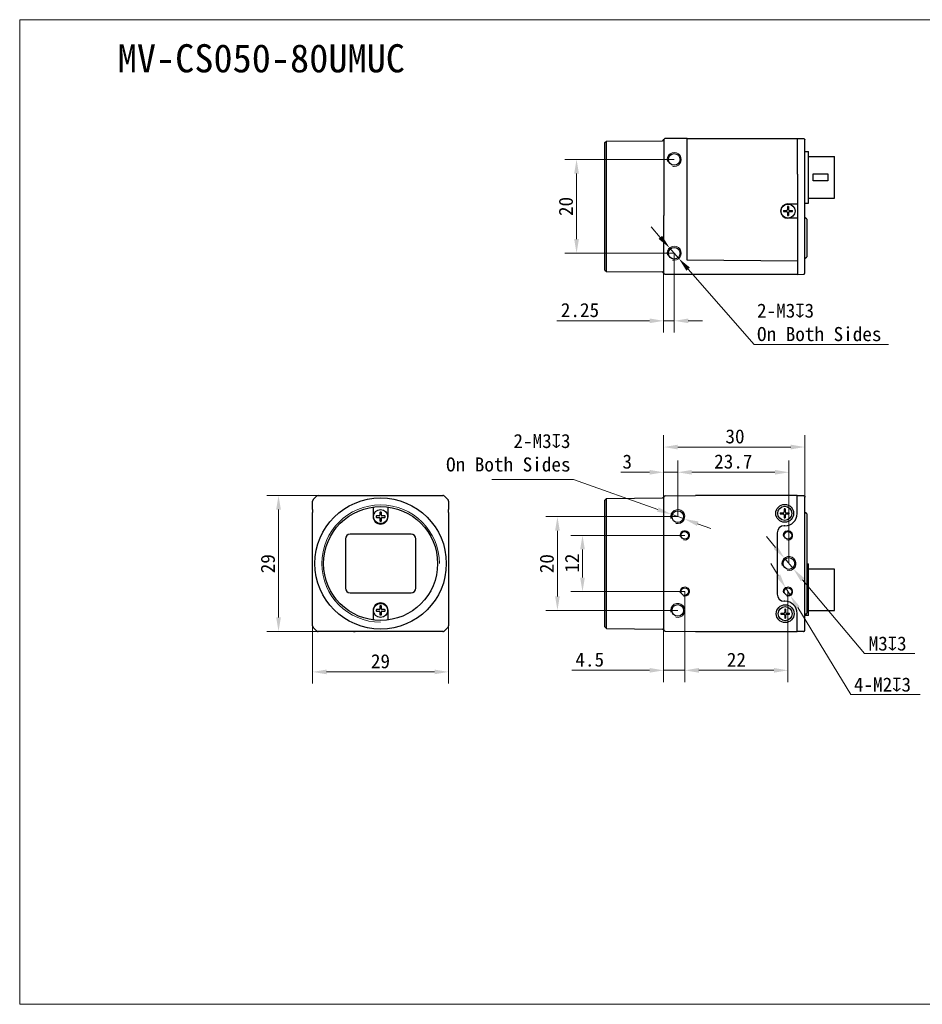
# Model space of a CAD drawing. Header units: millimetres. Extents: x 792 to 1089, y 318 to 528.
# Tile 1 of 2: x 792 to 985, y 318 to 528. Entities that reach past the tile are written whole.
import ezdxf

# ---------------------------------------------------------------- set-up
doc = ezdxf.new("R2010")
doc.units = ezdxf.units.MM
doc.header["$LTSCALE"] = 16.335
doc.header["$PDMODE"] = 3
doc.header["$PDSIZE"] = 8
doc.layers.get('0').update_dxf_attribs({"linetype": 'CONTINUOUS'})
doc.layers.get('Defpoints').update_dxf_attribs({"linetype": 'CONTINUOUS'})
for name, color, linetype in [('00_COMPONENTS', 7, 'CONTINUOUS'), ('51__DRAFT_DIMS', 7, 'CONTINUOUS'), ('ASM_DXF_DIMENSION', 7, 'CONTINUOUS'), ('ASM_DXF_FORMAT', 7, 'CONTINUOUS'), ('D-01-35-26-0DXF_CONTINUOUS_LINE', 7, 'CONTINUOUS'), ('D-01-36-26-0DXF_CONTINUOUS_LINE', 7, 'CONTINUOUS')]:
    doc.layers.add(name, color=color, linetype=linetype)
doc.layers.add('AM_5', color=3, linetype='CONTINUOUS', lineweight=25)
doc.styles.get("Standard").update_dxf_attribs({"font": 'simfang.ttf'})
doc.dimstyles.new('DIMSTYLE_1', dxfattribs={"dimtxt": 3, "dimasz": 3, "dimexe": 2.5, "dimexo": 0, "dimgap": 0.75, "dimtad": 1, "dimdsep": 46, "dimtxsty": 'STANDARD', "dimblk": '_FILLED', "dimcen": 0.09, "dimclrd": 8, "dimclre": 8, "dimclrt": 7, "dimadec": 0, "dimazin": 0, "dimtp": 0.001, "dimtm": 0.001, "dimtfac": 1, "dimtofl": 0, "dimtmove": 0, "dimatfit": 3, "dimldrblk": '_FILLED', "dimfxl": 1, "dimtolj": 1, "dimlwd": 9, "dimlwe": 9, "dimarcsym": 0})
doc.dimstyles.new('DIMSTYLE_1$0', dxfattribs={"dimtxt": 3, "dimasz": 3, "dimexe": 2.5, "dimexo": 0, "dimgap": 0.75, "dimtad": 1, "dimdsep": 46, "dimtxsty": 'STANDARD', "dimblk": '_FILLED', "dimcen": 0.09, "dimclrd": 8, "dimclre": 8, "dimclrt": 7, "dimadec": 0, "dimazin": 0, "dimtp": 0.001, "dimtm": 0.001, "dimtfac": 1, "dimtofl": 0, "dimtmove": 0, "dimatfit": 3, "dimldrblk": '_FILLED', "dimfxl": 1, "dimtolj": 1, "dimlwd": 9, "dimlwe": 9, "dimarcsym": 0})
doc.dimstyles.new('DIMSTYLE_2', dxfattribs={"dimtxt": 3, "dimasz": 3, "dimexe": 2.5, "dimexo": 0, "dimtad": 1, "dimdec": 3, "dimdsep": 46, "dimtxsty": 'STANDARD', "dimblk": '_FILLED', "dimcen": 0.09, "dimclrd": 8, "dimclre": 8, "dimclrt": 7, "dimadec": 0, "dimazin": 0, "dimtp": 0.001, "dimtm": 0.001, "dimtfac": 1, "dimtdec": 3, "dimtmove": 0, "dimatfit": 2, "dimldrblk": '_FILLED', "dimfxl": 1, "dimtolj": 1, "dimlwd": 9, "dimlwe": 9, "dimarcsym": 0})

# ---------------------------------------------------------------- blocks, each defined once
blk = doc.blocks.new('_FILLED')
at = {"color": 0, "linetype": 'ByBlock'}
blk.add_solid([(0, 0), (-1, 0.167), (-1, -0.167)], dxfattribs=at)
blk = doc.blocks.new('*D146')
at = {"layer": 'D-01-35-26-0DXF_CONTINUOUS_LINE', "color": 8, "linetype": 'Continuous', "lineweight": 9}
for p, q in [((929.47, 425.97), (929.47, 439.15)), ((959.57, 425.99), (959.57, 439.15)), ((932.47, 436.65), (956.57, 436.65))]:
    blk.add_line(p, q, dxfattribs=at)
at = {"layer": 'Defpoints', "color": 0, "linetype": 'Continuous'}
for p in [(959.57, 436.65), (929.47, 425.97), (959.57, 425.99)]:
    blk.add_point(p, dxfattribs=at)
at = {"layer": 'D-01-35-26-0DXF_CONTINUOUS_LINE', "color": 8, "linetype": 'Continuous', "lineweight": 9, "xscale": 3, "yscale": 3, "zscale": 3, "rotation": 180}
blk.add_blockref('_FILLED', (929.47, 436.65), dxfattribs=at)
at = {"layer": 'D-01-35-26-0DXF_CONTINUOUS_LINE', "color": 8, "linetype": 'Continuous', "lineweight": 9, "xscale": 3, "yscale": 3, "zscale": 3}
blk.add_blockref('_FILLED', (959.57, 436.65), dxfattribs=at)
at = {"layer": 'D-01-35-26-0DXF_CONTINUOUS_LINE', "color": 7, "linetype": 'Continuous', "lineweight": 30, "insert": (944.68, 440.43), "char_height": 3, "attachment_point": 2}
blk.add_mtext('\\A1;30', dxfattribs=at)
blk = doc.blocks.new('*D147')
at = {"layer": '51__DRAFT_DIMS', "color": 8, "lineweight": 9}
for p, q in [((931.72, 497.99), (908.4, 497.99)), ((910.9, 494.99), (910.9, 480.99)), ((931.72, 477.99), (908.4, 477.99))]:
    blk.add_line(p, q, dxfattribs=at)
at = {"layer": 'Defpoints', "color": 0}
for p in [(931.72, 497.99), (910.9, 477.99), (931.72, 477.99)]:
    blk.add_point(p, dxfattribs=at)
at = {"layer": '51__DRAFT_DIMS', "color": 8, "linetype": 'ByBlock', "lineweight": 9, "xscale": 3, "yscale": 3, "zscale": 3}
for p, rotation in [((910.9, 497.99), 90), ((910.9, 477.99), 270)]:
    blk.add_blockref('_FILLED', p, dxfattribs=dict(at, rotation=rotation))
at = {"layer": '51__DRAFT_DIMS', "color": 7, "insert": (907.12, 487.96), "char_height": 3, "attachment_point": 2, "rotation": 90}
blk.add_mtext('\\A1;20', dxfattribs=at)
blk = doc.blocks.new('*D148')
at = {"layer": 'ASM_DXF_DIMENSION', "color": 8, "linetype": 'Continuous', "lineweight": 9}
for p, q in [((928.76, 481.37), (926.79, 483.63)), ((930.74, 479.12), (932.71, 476.86)), ((934.69, 474.6), (948.75, 458.52)), ((977.42, 458.52), (948.75, 458.52))]:
    blk.add_line(p, q, dxfattribs=at)
at = {"layer": 'Defpoints', "color": 0}
for p in [(930.74, 479.12), (932.71, 476.86)]:
    blk.add_point(p, dxfattribs=at)
at = {"layer": 'ASM_DXF_DIMENSION', "color": 8, "linetype": 'ByBlock', "lineweight": 9, "xscale": 3, "yscale": 3, "zscale": 3}
for p, rotation in [((930.74, 479.12), 311.1677166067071), ((932.71, 476.86), 131.1677166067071)]:
    blk.add_blockref('_FILLED', p, dxfattribs=dict(at, rotation=rotation))
at = {"layer": 'ASM_DXF_DIMENSION', "color": 7, "lineweight": 15, "insert": (949.37, 467.25), "char_height": 3, "attachment_point": 1}
blk.add_mtext('\\A1;2-M{\\A1;3\\Fgdt|c134;x\\fFangSong|b0|i0|c134|p49;3\\POn Both Sides}', dxfattribs=at)
blk = doc.blocks.new('*D149')
at = {"color": 8, "linetype": 'Continuous', "lineweight": 9}
for p, q in [((931.72, 477.99), (931.72, 461.07)), ((929.47, 475.86), (929.47, 461.07)), ((926.47, 463.57), (906.68, 463.57)), ((929.47, 463.57), (931.72, 463.57)), ((934.72, 463.57), (937.72, 463.57))]:
    blk.add_line(p, q, dxfattribs=at)
at = {"layer": 'Defpoints', "color": 0}
for p in [(931.72, 477.99), (929.47, 475.86), (931.72, 463.57)]:
    blk.add_point(p, dxfattribs=at)
at = {"color": 8, "linetype": 'ByBlock', "lineweight": 9, "xscale": 3, "yscale": 3, "zscale": 3}
blk.add_blockref('_FILLED', (929.47, 463.57), dxfattribs=at)
at = {"color": 8, "linetype": 'ByBlock', "lineweight": 9, "xscale": 3, "yscale": 3, "zscale": 3, "rotation": 180}
blk.add_blockref('_FILLED', (931.72, 463.57), dxfattribs=at)
at = {"color": 7, "lineweight": 30, "insert": (915.71, 467.37), "char_height": 3, "attachment_point": 3}
blk.add_mtext('\\A1;2.25', dxfattribs=at)
blk = doc.blocks.new('*D150')
at = {"layer": 'D-01-35-26-0DXF_CONTINUOUS_LINE', "color": 8, "linetype": 'Continuous', "lineweight": 9}
for p, q in [((883.63, 399.41), (883.63, 386.19)), ((854.63, 398.52), (854.63, 386.19)), ((857.63, 388.69), (880.63, 388.69))]:
    blk.add_line(p, q, dxfattribs=at)
at = {"layer": 'Defpoints', "color": 0, "linetype": 'Continuous'}
for p in [(883.63, 399.41), (854.63, 398.52), (883.63, 388.69)]:
    blk.add_point(p, dxfattribs=at)
at = {"layer": 'D-01-35-26-0DXF_CONTINUOUS_LINE', "color": 8, "linetype": 'Continuous', "lineweight": 9, "xscale": 3, "yscale": 3, "zscale": 3, "rotation": 180}
blk.add_blockref('_FILLED', (854.63, 388.69), dxfattribs=at)
at = {"layer": 'D-01-35-26-0DXF_CONTINUOUS_LINE', "color": 8, "linetype": 'Continuous', "lineweight": 9, "xscale": 3, "yscale": 3, "zscale": 3}
blk.add_blockref('_FILLED', (883.63, 388.69), dxfattribs=at)
at = {"layer": 'D-01-35-26-0DXF_CONTINUOUS_LINE', "color": 7, "linetype": 'Continuous', "lineweight": 30, "insert": (869.1, 392.47), "char_height": 3, "attachment_point": 2}
blk.add_mtext('\\A1;29', dxfattribs=at)
blk = doc.blocks.new('*D151')
at = {"layer": 'D-01-35-26-0DXF_CONTINUOUS_LINE', "color": 8, "linetype": 'Continuous', "lineweight": 9}
for p, q in [((855.84, 426.31), (844.87, 426.31)), ((847.37, 400.31), (847.37, 423.31)), ((855.84, 397.31), (844.87, 397.31))]:
    blk.add_line(p, q, dxfattribs=at)
at = {"layer": 'Defpoints', "color": 0, "linetype": 'Continuous'}
for p in [(847.37, 426.31), (855.84, 426.31), (855.84, 397.31)]:
    blk.add_point(p, dxfattribs=at)
at = {"layer": 'D-01-35-26-0DXF_CONTINUOUS_LINE', "color": 8, "linetype": 'Continuous', "lineweight": 9, "xscale": 3, "yscale": 3, "zscale": 3}
for p, rotation in [((847.37, 426.31), 90), ((847.37, 397.31), 270)]:
    blk.add_blockref('_FILLED', p, dxfattribs=dict(at, rotation=rotation))
at = {"layer": 'D-01-35-26-0DXF_CONTINUOUS_LINE', "color": 7, "linetype": 'Continuous', "lineweight": 30, "insert": (843.59, 411.77), "char_height": 3, "attachment_point": 2, "rotation": 90}
blk.add_mtext('\\A1;29', dxfattribs=at)
blk = doc.blocks.new('*D152')
at = {"color": 8, "linetype": 'Continuous', "lineweight": 9}
for p, q in [((929.47, 425.96), (929.47, 433.77)), ((932.47, 421.81), (932.47, 433.77)), ((926.47, 431.27), (920.31, 431.27)), ((929.47, 431.27), (932.47, 431.27)), ((935.47, 431.27), (938.47, 431.27))]:
    blk.add_line(p, q, dxfattribs=at)
at = {"layer": 'Defpoints', "color": 0}
for p in [(932.47, 431.27), (929.47, 425.96), (932.47, 421.81)]:
    blk.add_point(p, dxfattribs=at)
at = {"color": 8, "linetype": 'ByBlock', "lineweight": 9, "xscale": 3, "yscale": 3, "zscale": 3}
blk.add_blockref('_FILLED', (929.47, 431.27), dxfattribs=at)
at = {"color": 8, "linetype": 'ByBlock', "lineweight": 9, "xscale": 3, "yscale": 3, "zscale": 3, "rotation": 180}
blk.add_blockref('_FILLED', (932.47, 431.27), dxfattribs=at)
at = {"color": 7, "lineweight": 30, "insert": (922.72, 435.05), "char_height": 3, "attachment_point": 3}
blk.add_mtext('\\A1;3', dxfattribs=at)
blk = doc.blocks.new('*D153')
at = {"color": 8, "linetype": 'Continuous', "lineweight": 9}
for p, q in [((933.97, 405.81), (933.97, 386.53)), ((929.47, 399.41), (929.47, 386.53)), ((926.47, 389.03), (909.87, 389.03)), ((933.97, 389.03), (929.47, 389.03)), ((936.97, 389.03), (939.97, 389.03))]:
    blk.add_line(p, q, dxfattribs=at)
at = {"layer": 'Defpoints', "color": 0, "linetype": 'Continuous'}
for p in [(933.97, 405.81), (929.47, 399.41), (933.97, 389.03)]:
    blk.add_point(p, dxfattribs=at)
at = {"color": 8, "linetype": 'Continuous', "lineweight": 9, "xscale": 3, "yscale": 3, "zscale": 3}
blk.add_blockref('_FILLED', (929.47, 389.03), dxfattribs=at)
at = {"color": 8, "linetype": 'Continuous', "lineweight": 9, "xscale": 3, "yscale": 3, "zscale": 3, "rotation": 180}
blk.add_blockref('_FILLED', (933.97, 389.03), dxfattribs=at)
at = {"color": 7, "linetype": 'Continuous', "lineweight": 30, "insert": (916.77, 392.83), "char_height": 3, "attachment_point": 3}
blk.add_mtext('\\A1;4.5', dxfattribs=at)
blk = doc.blocks.new('*D154')
at = {"layer": '51__DRAFT_DIMS', "color": 8, "lineweight": 9}
for p, q in [((932.47, 421.81), (904.33, 421.81)), ((906.83, 418.81), (906.83, 404.81)), ((932.47, 401.81), (904.33, 401.81))]:
    blk.add_line(p, q, dxfattribs=at)
at = {"layer": 'Defpoints', "color": 0}
for p in [(932.47, 421.81), (906.83, 401.81), (932.47, 401.81)]:
    blk.add_point(p, dxfattribs=at)
at = {"layer": '51__DRAFT_DIMS', "color": 8, "lineweight": 9, "xscale": 3, "yscale": 3, "zscale": 3}
for p, rotation in [((906.83, 421.81), 90), ((906.83, 401.81), 270)]:
    blk.add_blockref('_FILLED', p, dxfattribs=dict(at, rotation=rotation))
at = {"layer": '51__DRAFT_DIMS', "color": 7, "insert": (903.05, 411.78), "char_height": 3, "attachment_point": 2, "rotation": 90}
blk.add_mtext('\\A1;20', dxfattribs=at)
blk = doc.blocks.new('*D155')
at = {"layer": '51__DRAFT_DIMS', "color": 8, "lineweight": 9}
for p, q in [((933.97, 417.81), (909.67, 417.81)), ((912.17, 408.81), (912.17, 414.81)), ((933.97, 405.81), (909.67, 405.81))]:
    blk.add_line(p, q, dxfattribs=at)
at = {"layer": 'Defpoints', "color": 0}
for p in [(912.17, 417.81), (933.97, 417.81), (933.97, 405.81)]:
    blk.add_point(p, dxfattribs=at)
at = {"layer": '51__DRAFT_DIMS', "color": 8, "lineweight": 9, "xscale": 3, "yscale": 3, "zscale": 3}
for p, rotation in [((912.17, 417.81), 90), ((912.17, 405.81), 270)]:
    blk.add_blockref('_FILLED', p, dxfattribs=dict(at, rotation=rotation))
at = {"layer": '51__DRAFT_DIMS', "color": 7, "insert": (908.42, 411.89), "char_height": 3, "attachment_point": 2, "rotation": 90}
blk.add_mtext('\\A1;12', dxfattribs=at)
blk = doc.blocks.new('*D157')
at = {"layer": 'ASM_DXF_DIMENSION', "color": 8, "linetype": 'Continuous', "lineweight": 9}
for p, q in [((953.28, 415.26), (951.36, 417.56)), ((955.21, 412.96), (957.14, 410.66)), ((959.07, 408.36), (972.28, 392.59)), ((983.01, 392.59), (972.28, 392.59))]:
    blk.add_line(p, q, dxfattribs=at)
at = {"layer": 'Defpoints', "color": 0}
for p in [(955.21, 412.96), (957.14, 410.66)]:
    blk.add_point(p, dxfattribs=at)
at = {"layer": 'ASM_DXF_DIMENSION', "color": 8, "linetype": 'ByBlock', "lineweight": 9, "xscale": 3, "yscale": 3, "zscale": 3}
for p, rotation in [((955.21, 412.96), 309.9666336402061), ((957.14, 410.66), 129.9666336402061)]:
    blk.add_blockref('_FILLED', p, dxfattribs=dict(at, rotation=rotation))
at = {"layer": 'ASM_DXF_DIMENSION', "color": 7, "lineweight": 15, "insert": (973.17, 396.25), "char_height": 3, "attachment_point": 1}
blk.add_mtext('\\A1;M{\\A1;3\\Fgdt|c134;x\\fFangSong|b0|i0|c134|p49;3}', dxfattribs=at)
blk = doc.blocks.new('*D158')
at = {"layer": 'ASM_DXF_DIMENSION', "color": 8, "linetype": 'Continuous', "lineweight": 9}
for p, q in [((953.89, 409.22), (952.33, 411.78)), ((955.45, 406.66), (956.5, 404.96)), ((958.06, 402.4), (969.39, 383.84)), ((984.14, 383.84), (969.39, 383.84))]:
    blk.add_line(p, q, dxfattribs=at)
at = {"layer": 'Defpoints', "color": 0}
for p in [(955.45, 406.66), (956.5, 404.96)]:
    blk.add_point(p, dxfattribs=at)
at = {"layer": 'ASM_DXF_DIMENSION', "color": 8, "linetype": 'ByBlock', "lineweight": 9, "xscale": 3, "yscale": 3, "zscale": 3}
for p, rotation in [((955.45, 406.66), 301.4143213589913), ((956.5, 404.96), 121.4143213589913)]:
    blk.add_blockref('_FILLED', p, dxfattribs=dict(at, rotation=rotation))
at = {"layer": 'ASM_DXF_DIMENSION', "color": 7, "lineweight": 15, "insert": (970.03, 387.5), "char_height": 3, "attachment_point": 1}
blk.add_mtext('\\A1;4-M{\\A1;2\\Fgdt|c134;x\\fFangSong|b0|i0|c134|p49;3}', dxfattribs=at)
blk = doc.blocks.new('*D159')
at = {"layer": 'AM_5', "color": 8, "linetype": 'ByBlock', "lineweight": 9}
for p, q in [((932.47, 421.81), (932.47, 433.77)), ((956.17, 411.81), (956.17, 433.77)), ((935.47, 431.27), (953.17, 431.27))]:
    blk.add_line(p, q, dxfattribs=at)
at = {"layer": 'Defpoints', "color": 0}
for p in [(956.17, 431.27), (932.47, 421.81), (956.17, 411.81)]:
    blk.add_point(p, dxfattribs=at)
at = {"layer": 'AM_5', "color": 8, "lineweight": 9, "xscale": 3, "yscale": 3, "zscale": 3, "rotation": 180}
blk.add_blockref('_FILLED', (932.47, 431.27), dxfattribs=at)
at = {"layer": 'AM_5', "color": 8, "lineweight": 9, "xscale": 3, "yscale": 3, "zscale": 3}
blk.add_blockref('_FILLED', (956.17, 431.27), dxfattribs=at)
at = {"layer": 'AM_5', "color": 7, "insert": (944.32, 433.55), "char_height": 3, "attachment_point": 5}
blk.add_mtext('\\A1;23.7', dxfattribs=at)
blk = doc.blocks.new('*D160')
at = {"layer": 'AM_5', "color": 8, "linetype": 'ByBlock', "lineweight": 9}
for p, q in [((933.97, 405.81), (933.97, 386.53)), ((955.97, 405.81), (955.97, 386.53)), ((936.97, 389.03), (952.97, 389.03))]:
    blk.add_line(p, q, dxfattribs=at)
at = {"layer": 'Defpoints', "color": 0}
for p in [(933.97, 405.81), (955.97, 405.81), (955.97, 389.03)]:
    blk.add_point(p, dxfattribs=at)
at = {"layer": 'AM_5', "color": 8, "lineweight": 9, "xscale": 3, "yscale": 3, "zscale": 3, "rotation": 180}
blk.add_blockref('_FILLED', (933.97, 389.03), dxfattribs=at)
at = {"layer": 'AM_5', "color": 8, "lineweight": 9, "xscale": 3, "yscale": 3, "zscale": 3}
blk.add_blockref('_FILLED', (955.97, 389.03), dxfattribs=at)
at = {"layer": 'AM_5', "color": 7, "insert": (944.97, 391.28), "char_height": 3, "attachment_point": 5}
blk.add_mtext('\\A1;22', dxfattribs=at)

msp = doc.modelspace()

# ---------------------------------------------------------------- linework, layer by layer
at = {"layer": '00_COMPONENTS', "color": 7}
for p, q in [((929.4826, 502.2138), (929.4828, 502.2144)), ((955.8746, 487.9374), (955.8746, 487.2861)), ((956.0746, 487.9374), (956.0746, 487.2861)), ((955.0234, 487.0861), (955.6746, 487.0861)), ((955.0234, 486.8861), (955.6746, 486.8861)), ((955.8746, 486.6861), (955.8746, 486.0349)), ((956.0746, 486.6861), (956.0746, 486.0349)), ((956.2746, 487.0861), (956.9259, 487.0861)), ((956.2746, 486.8861), (956.9259, 486.8861)), ((957.9746, 476.8161), (957.9739, 476.7254)), ((929.4742, 473.7851), (929.4742, 473.7792)), ((929.4747, 473.795), (929.4746, 473.8008)), ((868.9536, 422.656), (868.9536, 422.0898)), ((869.3136, 422.0898), (869.3136, 422.656)), ((954.3234, 422.6098), (954.9746, 422.6098)), ((954.3234, 422.4098), (954.9746, 422.4098)), ((955.1746, 423.4611), (955.1746, 422.8098)), ((955.1746, 422.2098), (955.1746, 421.5585)), ((955.3746, 423.4611), (955.3746, 422.8098)), ((955.3746, 422.2098), (955.3746, 421.5585)), ((955.5746, 422.6098), (956.2259, 422.6098)), ((955.5746, 422.4098), (956.2259, 422.4098)), ((854.6577, 420.3598), (854.6576, 420.3598)), ((868.8536, 421.9898), (868.2873, 421.9898)), ((868.2873, 421.6298), (868.8536, 421.6298)), ((868.9536, 421.5298), (868.9536, 420.9636)), ((869.3136, 420.9636), (869.3136, 421.5298)), ((869.9798, 421.9898), (869.4136, 421.9898)), ((869.4136, 421.6298), (869.9798, 421.6298)), ((883.6094, 403.2598), (883.6096, 403.2598)), ((868.8536, 401.9898), (868.2873, 401.9898)), ((868.2873, 401.6298), (868.8536, 401.6298)), ((868.9536, 402.656), (868.9536, 402.0898)), ((868.9536, 401.5298), (868.9536, 400.9636)), ((869.3136, 402.0898), (869.3136, 402.656)), ((869.3136, 400.9636), (869.3136, 401.5298)), ((869.9798, 401.9898), (869.4136, 401.9898)), ((869.4136, 401.6298), (869.9798, 401.6298)), ((954.4234, 401.2098), (955.0746, 401.2098)), ((955.2746, 402.0611), (955.2746, 401.4098)), ((955.4746, 402.0611), (955.4746, 401.4098)), ((955.6746, 401.2098), (956.3259, 401.2098)), ((954.4234, 401.0098), (955.0746, 401.0098)), ((955.2746, 400.8098), (955.2746, 400.1585)), ((955.4746, 400.8098), (955.4746, 400.1585)), ((955.6746, 401.0098), (956.3259, 401.0098))]:
    msp.add_line(p, q, dxfattribs=at)
at = {"layer": '00_COMPONENTS', "color": 4}
msp.add_line((869.4136, 421.6298), (869.4136, 421.6007), dxfattribs=at)
at = {"layer": '00_COMPONENTS', "color": 7}
for centre, radius, start, end in [((929.7841, 502.1433), 0.3096, 168.591806, 169.235163), ((955.6746, 487.2861), 0.2, 270, 0), ((955.9747, 483.9842), 3.9545, 88.551064, 91.448936), ((956.2746, 487.2861), 0.2, 180, 270), ((958.9771, 486.9861), 3.955, 178.551151, 181.448849), ((955.6746, 486.6861), 0.2, 0, 90), ((955.9746, 489.9881), 3.9545, 268.551064, 271.448936), ((956.2746, 486.6861), 0.2, 90, 180), ((952.9722, 486.9861), 3.955, 358.551151, 1.448849), ((869.0536, 422.656), 0.1, 95.400537, 180), ((869.1336, 421.8098), 0.95, 84.599463, 95.400537), ((869.2136, 422.656), 0.1, 0, 84.599463), ((958.2771, 422.5098), 3.955, 178.551151, 181.448849), ((954.9746, 422.8098), 0.2, 270, 0), ((954.9746, 422.2098), 0.2, 0, 90), ((955.2747, 419.5078), 3.9545, 88.551064, 91.448936), ((955.5746, 422.8098), 0.2, 180, 270), ((955.5746, 422.2098), 0.2, 90, 180), ((952.2722, 422.5098), 3.955, 358.551151, 1.448849), ((869.1336, 421.8098), 0.95, 174.599463, 185.400537), ((868.2873, 421.8898), 0.1, 90, 174.599463), ((868.2873, 421.7298), 0.1, 185.400537, 270), ((868.8536, 422.0898), 0.1, 270, 0), ((868.8536, 421.5298), 0.1, 0, 90), ((869.0536, 420.9636), 0.1, 180, 264.599463), ((869.1336, 421.8098), 0.95, 264.599463, 275.400537), ((869.2136, 420.9636), 0.1, 275.400537, 0), ((869.4136, 422.0898), 0.1, 180, 270), ((869.4136, 421.5298), 0.1, 90, 180), ((869.9798, 421.8898), 0.1, 5.400537, 90), ((869.9798, 421.7298), 0.1, 270, 354.599463), ((869.1336, 421.8098), 0.95, 354.599463, 5.400537), ((955.2746, 425.5118), 3.9545, 268.551064, 271.448936), ((869.1336, 401.8098), 0.95, 174.599463, 185.400537), ((868.2873, 401.8898), 0.1, 90, 174.599463), ((868.2873, 401.7298), 0.1, 185.400537, 270), ((868.8536, 402.0898), 0.1, 270, 0), ((868.8536, 401.5298), 0.1, 0, 90), ((869.0536, 402.656), 0.1, 95.400537, 180), ((869.1336, 401.8098), 0.95, 84.599463, 95.400537), ((869.2136, 402.656), 0.1, 0, 84.599463), ((869.4136, 402.0898), 0.1, 180, 270), ((869.4136, 401.5298), 0.1, 90, 180), ((869.9798, 401.8898), 0.1, 5.400537, 90), ((869.9798, 401.7298), 0.1, 270, 354.599463), ((869.1336, 401.8098), 0.95, 354.599463, 5.400537), ((958.3771, 401.1098), 3.955, 178.551151, 181.448849), ((955.0746, 401.4098), 0.2, 270, 0), ((955.3747, 398.1078), 3.9545, 88.551064, 91.448936), ((955.6746, 401.4098), 0.2, 180, 270), ((952.3722, 401.1098), 3.955, 358.551151, 1.448849), ((869.0536, 400.9636), 0.1, 180, 264.599463), ((869.1336, 401.8098), 0.95, 264.599463, 275.400537), ((869.2136, 400.9636), 0.1, 275.400537, 0), ((955.0746, 400.8098), 0.2, 0, 90), ((955.3746, 404.1118), 3.9545, 268.551064, 271.448936), ((955.6746, 400.8098), 0.2, 90, 180), ((882.4261, 397.8125), 0.5027, 270.04029, 284.966887), ((882.4255, 397.811), 0.5015, 304.963589, 314.975313), ((883.1324, 398.5178), 0.5015, 315.024712, 325.043164), ((883.1331, 398.5174), 0.5007, 325.034134, 329.973803), ((883.1309, 398.5172), 0.5027, 345.033075, 359.959707)]:
    msp.add_arc(centre, radius, start, end, dxfattribs=at)
at = {"layer": '00_COMPONENTS', "color": 4}
msp.add_arc((929.1892, 473.7861), 0.2854, 0.005766, 2.945615, dxfattribs=at)
at = {"layer": '00_COMPONENTS', "color": 7}
msp.add_ellipse((863.3336, 397.3133), major_axis=(-0.4, 0), ratio=0.00872687, start_param=-4.71238898, end_param=-3.14159265, dxfattribs=at)
at = {"layer": '00_COMPONENTS', "color": 4}
msp.add_open_spline([(929.4754, 473.7967), (929.4751, 473.7974), (929.4748, 473.7987), (929.4746, 473.8001), (929.4746, 473.8008)], degree=3, knots=[0, 0, 0, 0, 0.49871374, 1, 1, 1, 1], dxfattribs=at)
at = {"layer": 'ASM_DXF_DIMENSION', "color": 8, "linetype": 'Continuous', "lineweight": 9}
for p, q in [((892.8328, 429.698), (910.2407, 429.698)), ((928.2336, 423.3144), (910.2407, 429.698)), ((933.8883, 421.3083), (931.061, 422.3113)), ((936.7156, 420.3052), (939.543, 419.3021))]:
    msp.add_line(p, q, dxfattribs=at)
at = {"layer": 'ASM_DXF_FORMAT', "color": 7, "linetype": 'Continuous', "lineweight": 15}
for p, q in [((792.1945, 317.797), (792.1945, 527.797)), ((792.1945, 527.797), (1089.1945, 527.797)), ((792.1945, 317.797), (1089.1945, 317.797))]:
    msp.add_line(p, q, dxfattribs=at)
at = {"layer": 'D-01-35-26-0DXF_CONTINUOUS_LINE', "color": 7, "linetype": 'Continuous', "lineweight": 30}
for p, q in [((917.2646, 501.8796), (929.1935, 501.9837)), ((934.4746, 502.4861), (929.7688, 502.4451)), ((934.4746, 477.1129), (934.4746, 502.4861)), ((934.4746, 502.4861), (957.9746, 502.4861)), ((957.9746, 502.4861), (959.2836, 502.4747)), ((957.9746, 494.8444), (957.9746, 502.4861)), ((959.5753, 473.8039), (959.5746, 502.1493)), ((916.9646, 501.577), (917.2646, 501.8796)), ((916.9646, 474.3953), (916.9646, 501.577)), ((917.2646, 474.0927), (917.2646, 501.8796)), ((959.5746, 499.6861), (960.3746, 499.686)), ((960.3746, 488.6862), (960.3746, 499.686)), ((960.3746, 498.6111), (965.8746, 498.6111)), ((965.8746, 489.7611), (965.8746, 498.6111)), ((957.9746, 494.8444), (957.9746, 490.1278)), ((961.3746, 494.9361), (964.4746, 494.9361)), ((961.3746, 493.4361), (961.3746, 494.9361)), ((964.4746, 494.9361), (964.4746, 493.4361)), ((964.4746, 493.4361), (961.3746, 493.4361)), ((957.9746, 490.1278), (957.9746, 476.8161)), ((960.3746, 489.7611), (965.8746, 489.7611)), ((955.9746, 488.5361), (957.9746, 488.5361)), ((959.5746, 488.6861), (960.3746, 488.6862)), ((929.4746, 473.7861), (929.4746, 486.0015)), ((957.9746, 485.4361), (955.9746, 485.4361)), ((959.9746, 485.2861), (959.9746, 477.1861)), ((934.4746, 476.4861), (934.4746, 477.1129)), ((957.9746, 476.8161), (957.9746, 473.4861)), ((957.9746, 476.2811), (934.4746, 476.4861)), ((916.9646, 474.3953), (917.2646, 474.0927)), ((917.2646, 474.0927), (929.1852, 473.9887)), ((957.9746, 473.4861), (929.7746, 473.4861)), ((957.9746, 473.4861), (959.283, 473.4976)), ((959.2617, 473.5096), (959.2756, 473.5097)), ((959.2761, 473.5097), (959.2749, 473.5097)), ((959.2756, 473.5097), (959.2843, 473.5098)), ((855.8407, 426.3098), (882.4265, 426.3098)), ((929.772, 426.2688), (936.2521, 426.3253)), ((957.9246, 426.3098), (936.2521, 426.3253)), ((957.9246, 426.3098), (957.9746, 426.3098)), ((957.9246, 422.4598), (957.9246, 426.3098)), ((957.9746, 426.3098), (959.2797, 426.2927)), ((854.6336, 423.3098), (854.6336, 425.1027)), ((855.4871, 426.1634), (854.78, 425.4562)), ((854.8152, 425.4907), (854.8149, 425.4912)), ((883.4871, 425.4562), (882.78, 426.1634)), ((883.6336, 425.1027), (883.6336, 423.3098)), ((916.8946, 425.33), (917.2646, 425.7032)), ((916.8946, 398.2896), (916.8946, 425.33)), ((917.2646, 425.7032), (929.1935, 425.8073)), ((917.2646, 397.9164), (917.2646, 425.7032)), ((929.4746, 397.6611), (929.4746, 425.9688)), ((929.4828, 426.0381), (929.4792, 426.0208)), ((929.4818, 426.0339), (929.4812, 426.0312)), ((929.4823, 426.036), (929.4815, 426.0326)), ((929.4821, 426.0352), (929.4827, 426.0379)), ((929.4825, 426.037), (929.4827, 426.0379)), ((959.2786, 426.2927), (959.2735, 426.2928)), ((959.2786, 426.2927), (959.2791, 426.2927)), ((959.281, 426.2927), (959.2844, 426.2926)), ((959.3468, 426.2839), (959.3649, 426.2789)), ((959.3649, 426.2789), (959.3808, 426.2734)), ((959.5494, 426.1133), (959.5529, 426.1049)), ((959.5642, 426.0714), (959.5665, 426.0623)), ((959.573, 426.0246), (959.5737, 426.0163)), ((959.5733, 426.0208), (959.5736, 426.0183)), ((959.5741, 426.0111), (959.5743, 426.0078)), ((959.5742, 425.9986), (959.5741, 425.9914)), ((959.5742, 426.0085), (959.5742, 426.0081)), ((959.5742, 426.0081), (959.5742, 426.008)), ((959.5746, 400.8596), (959.5746, 425.9939)), ((854.6336, 423.3098), (854.6336, 422.6831)), ((854.6336, 398.5169), (854.6336, 422.6831)), ((867.5336, 423.854), (867.5336, 421.8098)), ((870.7336, 421.8098), (870.7336, 423.854)), ((883.6336, 422.6831), (883.6336, 423.3098)), ((883.6336, 422.6831), (883.6336, 398.5169)), ((959.9746, 422.3848), (959.9746, 401.2348)), ((875.6336, 418.0598), (862.6336, 418.0598)), ((953.6746, 418.3598), (953.6746, 405.2598)), ((955.3246, 419.8598), (955.1746, 419.8598)), ((861.6336, 417.0598), (861.6336, 406.5598)), ((876.6336, 406.5598), (876.6336, 417.0598)), ((959.9746, 411.7098), (960.3746, 411.7098)), ((960.3746, 400.7098), (960.3746, 411.7098)), ((965.8746, 410.6348), (960.3746, 410.6348)), ((965.8746, 401.7848), (965.8746, 410.6348)), ((862.6336, 405.5598), (875.6336, 405.5598)), ((955.3246, 403.7598), (955.1746, 403.7598)), ((867.5336, 401.8098), (867.5336, 399.7656)), ((870.7336, 399.7656), (870.7336, 401.8098)), ((957.9246, 397.3098), (957.9246, 401.1598)), ((960.3746, 401.7848), (965.8746, 401.7848)), ((959.5746, 400.8596), (959.5746, 400.7098)), ((960.3746, 400.7098), (959.5746, 400.7098)), ((959.5746, 397.6275), (959.5746, 400.7098)), ((855.4871, 397.4562), (854.78, 398.1634)), ((863.5902, 397.3098), (855.8407, 397.3098)), ((882.4265, 397.3098), (863.6452, 397.3098)), ((883.4871, 398.1634), (882.78, 397.4562)), ((916.8946, 398.2896), (917.2646, 397.9164)), ((917.2646, 397.9164), (929.1935, 397.8123)), ((929.4792, 397.5989), (929.4827, 397.5818)), ((929.4827, 397.5817), (929.4792, 397.5988)), ((929.4818, 397.5857), (929.4812, 397.5884)), ((929.4821, 397.5844), (929.4826, 397.5822)), ((929.4825, 397.5826), (929.4827, 397.5816)), ((929.772, 397.3508), (936.2521, 397.2943)), ((936.2521, 397.2943), (957.9246, 397.3098)), ((957.9746, 397.3098), (957.9246, 397.3098)), ((959.281, 397.3269), (957.9746, 397.3098)), ((959.2786, 397.3269), (959.2735, 397.3268)), ((959.2786, 397.3269), (959.2791, 397.3269)), ((959.281, 397.3269), (959.2844, 397.327)), ((959.3468, 397.3357), (959.3649, 397.3407)), ((959.3649, 397.3407), (959.3808, 397.3462)), ((959.5494, 397.5063), (959.5529, 397.5147)), ((959.5642, 397.5482), (959.5665, 397.5573)), ((959.573, 397.595), (959.5737, 397.6033)), ((959.5733, 397.5988), (959.5736, 397.6013)), ((959.5742, 397.621), (959.5741, 397.6282)), ((959.5741, 397.6085), (959.5743, 397.6118)), ((959.5742, 397.6115), (959.5742, 397.6116)), ((959.5742, 397.6111), (959.5742, 397.6115))]:
    msp.add_line(p, q, dxfattribs=at)
msp.add_lwpolyline([(929.475, 502.1451, 0.01175048), (929.4746, 502.1307), (929.4746, 489.9708)], format="xyb", dxfattribs=at)
for points in [[(959.2843, 473.5098), (959.2872, 473.5098), (959.2913, 473.51), (959.2956, 473.5101), (959.2998, 473.5104), (959.3042, 473.5107), (959.3086, 473.5111), (959.3131, 473.5116), (959.3176, 473.5121), (959.3222, 473.5127), (959.3269, 473.5134), (959.3316, 473.5142), (959.3363, 473.5151), (959.3411, 473.516), (959.3459, 473.5171), (959.3507, 473.5182), (959.3556, 473.5194), (959.3604, 473.5208)], [(959.3604, 473.5208), (959.3653, 473.5222), (959.3702, 473.5237), (959.375, 473.5253), (959.3799, 473.527)], [(959.3799, 473.527), (959.3848, 473.5288), (959.3897, 473.5307), (959.3946, 473.5327), (959.3996, 473.5348), (959.4045, 473.537), (959.4095, 473.5394), (959.4144, 473.5419), (959.4194, 473.5444), (959.4244, 473.5472), (959.4294, 473.55), (959.4345, 473.553), (959.4395, 473.5562), (959.4445, 473.5594), (959.4495, 473.5629), (959.4545, 473.5664), (959.4594, 473.5701), (959.4644, 473.574), (959.4693, 473.5779), (959.4741, 473.582), (959.4789, 473.5863), (959.4836, 473.5907), (959.4882, 473.5952), (959.4928, 473.5998), (959.4973, 473.6046), (959.5017, 473.6095), (959.5061, 473.6145), (959.5103, 473.6197), (959.5145, 473.625), (959.5186, 473.6304), (959.5225, 473.636), (959.5264, 473.6416), (959.5301, 473.6474), (959.5338, 473.6534), (959.5373, 473.6594), (959.5407, 473.6656), (959.5439, 473.6719), (959.5471, 473.6783), (959.5501, 473.6848), (959.5529, 473.6914), (959.5556, 473.6982), (959.5581, 473.705), (959.5605, 473.7119), (959.5627, 473.719), (959.5648, 473.7261), (959.5667, 473.7333), (959.5684, 473.7407), (959.5699, 473.7481), (959.5713, 473.7555), (959.5724, 473.763), (959.5734, 473.7706), (959.5741, 473.7778), (959.5747, 473.7848), (959.575, 473.7915), (959.5752, 473.7975), (959.5753, 473.8024), (959.5753, 473.8039)], [(929.4792, 426.0206), (929.48, 426.0251), (929.4808, 426.0293), (929.4815, 426.0326)], [(929.4805, 426.0278), (929.4797, 426.0237), (929.4792, 426.0207)], [(959.2786, 426.2927), (959.2971, 426.2919), (959.3231, 426.2888), (959.3468, 426.2839)], [(959.3808, 426.2734), (959.395, 426.2675), (959.4075, 426.2617), (959.4185, 426.256), (959.429, 426.25), (959.4394, 426.2435), (959.4493, 426.2367), (959.4586, 426.2298), (959.4672, 426.2228), (959.4753, 426.2157), (959.4831, 426.2085)], [(959.3891, 426.2701), (959.3934, 426.2683), (959.4014, 426.2647), (959.4129, 426.259), (959.429, 426.25), (959.4479, 426.2377), (959.4653, 426.2244), (959.4799, 426.2116), (959.4931, 426.1984), (959.5051, 426.1848), (959.5158, 426.1712), (959.5253, 426.1576), (959.5341, 426.1433), (959.5423, 426.1282), (959.5497, 426.1124), (959.5562, 426.0962)], [(959.485, 426.207), (959.5013, 426.1896), (959.5153, 426.1723), (959.527, 426.1554), (959.5366, 426.1393), (959.5445, 426.1243), (959.5512, 426.1094), (959.557, 426.0947), (959.5617, 426.0803)], [(959.4975, 426.1936), (959.5042, 426.1859), (959.5105, 426.1782), (959.5164, 426.1703), (959.5221, 426.1624), (959.5274, 426.1544)], [(959.5324, 426.1463), (959.5371, 426.1381), (959.5415, 426.1299), (959.5456, 426.1216)], [(959.5561, 426.0966), (959.5591, 426.0881), (959.5617, 426.0798), (959.5642, 426.0714)], [(959.5617, 426.0803), (959.5656, 426.0662), (959.569, 426.0513)], [(959.5669, 426.0605), (959.5695, 426.0479), (959.5716, 426.0357)], [(959.5687, 426.052), (959.5707, 426.0411), (959.5712, 426.0378)], [(959.569, 426.0513), (959.5715, 426.0367), (959.573, 426.0237)], [(959.573, 426.0237), (959.5741, 426.011), (959.5746, 425.9986), (959.5747, 425.9921)], [(959.5736, 426.0183), (959.5743, 426.0064), (959.5746, 425.9982)], [(929.4792, 397.599), (929.48, 397.5945), (929.4808, 397.5903), (929.4815, 397.587), (929.4823, 397.5836)], [(929.4805, 397.5918), (929.4797, 397.5959), (929.4792, 397.5989)], [(959.2786, 397.3269), (959.2971, 397.3277), (959.3231, 397.3308), (959.3468, 397.3357)], [(959.3808, 397.3462), (959.395, 397.3521), (959.4075, 397.3579), (959.4185, 397.3636), (959.429, 397.3696), (959.4394, 397.3761), (959.4493, 397.3829), (959.4586, 397.3898), (959.4672, 397.3968), (959.4753, 397.4039), (959.4831, 397.4111)], [(959.3891, 397.3495), (959.3934, 397.3513), (959.4014, 397.3549), (959.4129, 397.3606), (959.429, 397.3696), (959.4479, 397.3819), (959.4653, 397.3952), (959.4799, 397.408), (959.4931, 397.4212), (959.5051, 397.4348), (959.5158, 397.4483), (959.5253, 397.462), (959.5341, 397.4763), (959.5423, 397.4914), (959.5497, 397.5071), (959.5562, 397.5234)], [(959.485, 397.4126), (959.5013, 397.43), (959.5153, 397.4473), (959.527, 397.4642), (959.5366, 397.4802), (959.5445, 397.4953), (959.5512, 397.5102), (959.557, 397.5249), (959.5617, 397.5392)], [(959.4975, 397.426), (959.5042, 397.4336), (959.5105, 397.4414), (959.5164, 397.4493), (959.5221, 397.4572), (959.5274, 397.4652)], [(959.5324, 397.4733), (959.5371, 397.4815), (959.5415, 397.4897), (959.5456, 397.498)], [(959.5561, 397.523), (959.5591, 397.5315), (959.5617, 397.5398), (959.5642, 397.5482)], [(959.5617, 397.5392), (959.5656, 397.5534), (959.569, 397.5683)], [(959.5669, 397.5591), (959.5695, 397.5717), (959.5716, 397.5839)], [(959.5687, 397.5676), (959.5707, 397.5785), (959.5712, 397.5818)], [(959.569, 397.5683), (959.5715, 397.5829), (959.573, 397.5959)], [(959.573, 397.5959), (959.5741, 397.6086), (959.5746, 397.621), (959.5747, 397.6275)], [(959.5736, 397.6013), (959.5743, 397.6131), (959.5746, 397.6214)]]:
    msp.add_lwpolyline(points, dxfattribs=at)
for centre, radius in [((931.7246, 497.9861), 1.25), ((955.9746, 486.9861), 1.5), ((931.7246, 477.9861), 1.25), ((869.1336, 411.8098), 14), ((955.2746, 422.5098), 1.9), ((869.1336, 411.8098), 12.15), ((869.1336, 421.8098), 1.5), ((932.4746, 421.8098), 1.25), ((955.2746, 422.5098), 1.5), ((933.9746, 417.8098), 0.8), ((955.9746, 417.8098), 0.8), ((956.1746, 411.8098), 1.25), ((933.9746, 405.8098), 0.8), ((955.9746, 405.8098), 0.8), ((869.1336, 401.8098), 1.5), ((932.4746, 401.8098), 1.25), ((955.3746, 401.1098), 1.9), ((955.3746, 401.1098), 1.5)]:
    msp.add_circle(centre, radius, dxfattribs=at)
for centre, radius, start, end in [((929.1909, 502.2837), 0.3, 270.5, 346.647717), ((955.9746, 486.9861), 1.55, 90.00003, 270), ((959.7746, 485.6861), 0.2, 180, 270), ((959.7746, 485.2861), 0.2, 0, 90), ((959.7746, 476.7861), 0.2, 90, 180), ((959.7746, 477.1861), 0.2, 270, 0), ((929.1826, 473.6887), 0.3, 14.811149, 89.5), ((855.8407, 425.8098), 0.5, 90, 135), ((855.8415, 425.8062), 0.5036, 97.497384, 111.568173), ((882.4265, 425.8098), 0.5, 45, 90), ((882.4257, 425.8064), 0.5034, 68.429142, 82.013133), ((855.1334, 425.1027), 0.4998, 135, 180.005409), ((855.1366, 425.1007), 0.5036, 142.32585, 156.48911), ((855.1326, 425.1038), 0.4985, 135.007864, 140.022361), ((883.1336, 425.1027), 0.4999, 359.994628, 45.003217), ((883.1308, 425.1009), 0.5033, 23.50677, 36.921415), ((929.1909, 426.1073), 0.3, 270.5, 346.647783), ((929.7746, 425.9688), 0.3, 90.5, 180), ((929.7743, 425.9688), 0.2997, 170.015265, 180.005781), ((929.7753, 425.9688), 0.3007, 178.029562, 180.002594), ((929.775, 425.9687), 0.3004, 170.03587, 178.017824), ((955.3246, 422.4598), 2.6, 270, 0), ((959.7746, 422.7848), 0.2, 180, 270), ((959.7746, 422.3848), 0.2, 0, 90), ((869.1336, 421.8098), 1.6, 180, 0), ((862.6336, 417.0598), 1, 90, 180), ((875.6336, 417.0598), 1, 0, 90), ((955.1746, 418.3598), 1.5, 90, 180), ((862.6336, 406.5598), 1, 180, 270), ((875.6336, 406.5598), 1, 270, 0), ((869.1336, 401.8098), 1.6, 0, 180), ((955.1746, 405.2598), 1.5, 180, 270), ((955.3246, 401.1598), 2.6, 0, 90), ((959.7746, 401.2348), 0.2, 270, 0), ((959.7746, 400.8348), 0.2, 90, 180), ((855.1362, 398.5172), 0.5027, 180.04029, 194.966908), ((855.1336, 398.5169), 0.5, 180, 225), ((855.1326, 398.5165), 0.499, 204.710779, 208.971974), ((855.1337, 398.5172), 0.5003, 208.982473, 214.973502), ((855.1348, 398.5178), 0.5015, 214.963589, 224.975313), ((855.8416, 397.811), 0.5015, 225.024711, 235.043176), ((855.8407, 397.8098), 0.5, 225, 270), ((855.8412, 397.8103), 0.5007, 235.034147, 239.973832), ((855.8401, 397.8086), 0.4987, 239.982848, 244.985188), ((855.841, 397.8125), 0.5027, 255.033113, 269.95971), ((882.4265, 397.8098), 0.5, 270, 315), ((882.4269, 397.8089), 0.499, 294.716341, 298.978215), ((882.4262, 397.81), 0.5003, 298.988703, 304.973501), ((883.1336, 398.5169), 0.5, 315, 0), ((883.1347, 398.5164), 0.4987, 329.982819, 334.985146), ((929.1909, 397.5123), 0.3, 13.352217, 89.5), ((929.7763, 397.6508), 0.3016, 179.996738, 181.994019), ((929.7745, 397.6508), 0.2998, 179.995926, 269.5)]:
    msp.add_arc(centre, radius, start, end, dxfattribs=at)
for points, knots in [([(929.7058, 502.4339), (929.6433, 502.4166), (929.5265, 502.3404), (929.478, 502.2097), (929.475, 502.1451)], [0, 0, 0, 0, 0.50025921, 1, 1, 1, 1]), ([(959.3694, 502.4428), (959.4283, 502.421), (959.535, 502.3392), (959.5746, 502.2107), (959.5746, 502.1481)], [0, 0, 0, 0, 0.5005752, 1, 1, 1, 1]), ([(929.4746, 489.9708), (929.4746, 489.3093), (929.4909, 487.9861), (929.4746, 486.663), (929.4746, 486.0015)], [0, 0, 0, 0, 0.49999986, 1, 1, 1, 1]), ([(929.7081, 473.4969), (929.6438, 473.5142), (929.5234, 473.5928), (929.476, 473.7286), (929.4747, 473.795)], [0, 0, 0, 0, 0.50032783, 1, 1, 1, 1])]:
    msp.add_open_spline(points, degree=3, knots=knots, dxfattribs=at)
for points in [[(929.7865, 502.4452), (929.7593, 502.445), (929.732, 502.4411), (929.7058, 502.4339)], [(959.2628, 502.4627), (959.2989, 502.4624), (959.3355, 502.4554), (959.3694, 502.4428)], [(929.7894, 473.4861), (929.762, 473.4861), (929.7345, 473.4898), (929.7081, 473.4969)]]:
    msp.add_open_spline(points, degree=3, dxfattribs=at)
at = {"layer": 'D-01-36-26-0DXF_CONTINUOUS_LINE', "color": 7, "linetype": 'Continuous', "lineweight": 15}
for centre, radius, start, end in [((931.7246, 497.9862), 1.4999, 270, 195.960245), ((931.7252, 497.9917), 1.5055, 255.59615, 269.978647), ((931.7246, 477.9862), 1.4999, 270, 195.960245), ((931.7252, 477.9917), 1.5055, 255.59615, 269.978647), ((869.1336, 411.8098), 12.52, 0, 270), ((932.4746, 421.8098), 1.5, 255, 195), ((933.9746, 417.8098), 1, 255, 195), ((955.9746, 417.8098), 1, 255, 195), ((956.1746, 411.8098), 1.5, 255, 195), ((933.9746, 405.8098), 1, 255, 195), ((955.9746, 405.8098), 1, 255, 195), ((932.4746, 401.8098), 1.5, 255, 195)]:
    msp.add_arc(centre, radius, start, end, dxfattribs=at)

# ---------------------------------------------------------------- block references
at = {"layer": 'ASM_DXF_DIMENSION', "color": 8, "linetype": 'Continuous', "lineweight": 9, "xscale": 3, "yscale": 3, "zscale": 3}
for p, rotation in [((931.061, 422.3113), 340.4661474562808), ((933.8883, 421.3083), 160.4661474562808)]:
    msp.add_blockref('_FILLED', p, dxfattribs=dict(at, rotation=rotation))

# ---------------------------------------------------------------- texts
at = {"insert": (813.0906, 522.5684), "char_height": 6, "attachment_point": 1}
msp.add_mtext_dynamic_manual_height_columns('MV-CS050-80UMUC', width=91.88843, gutter_width=1, heights=[0], dxfattribs=at)
at = {"layer": 'ASM_DXF_DIMENSION', "color": 7, "lineweight": 15, "insert": (909.6157, 439.4373), "char_height": 3, "attachment_point": 3}
msp.add_mtext('\\A1;2-M3{\\Fgdt|c134;x}3\\POn Both Sides', dxfattribs=at)

# ---------------------------------------------------------------- dimensions: what is measured, and where the dimension line sits
at = {"color": 7, "linetype": 'Continuous', "lineweight": 30}
for base, p1, p2, picture, middle in [((931.7246, 463.5679), (929.4746, 475.8567), (931.7246, 477.9861), '*D149', (911.5696, 463.5679)), ((932.4746, 431.2695), (929.4746, 425.9585), (932.4746, 421.8098), '*D152', (921.8932, 431.2695)), ((933.9746, 389.0308), (929.4746, 399.4093), (933.9746, 405.8098), '*D153', (913.6954, 389.0308))]:
    dim = msp.add_linear_dim(base=base, p1=p1, p2=p2, dimstyle='DIMSTYLE_1', override={"dimtofl": 1}, dxfattribs=at)
    dim.commit()
    dim.dimension.update_dxf_attribs({"geometry": picture, "text_midpoint": middle, "dimtype": 160})
at = {"layer": '51__DRAFT_DIMS', "color": 4}
for base, p1, p2, angle, picture, middle in [((910.904, 477.9861), (931.7246, 497.9861), (931.7246, 477.9861), 270, '*D147', (910.904, 487.9598)), ((906.8311, 401.8098), (932.4746, 421.8098), (932.4746, 401.8098), 270, '*D154', (906.8311, 411.7834)), ((912.171, 417.8098), (933.9746, 405.8098), (933.9746, 417.8098), 90, '*D155', (912.171, 411.8948))]:
    dim = msp.add_linear_dim(base=base, p1=p1, p2=p2, angle=angle, dimstyle='DIMSTYLE_1', dxfattribs=at)
    dim.commit()
    dim.dimension.update_dxf_attribs({"geometry": picture, "text_midpoint": middle, "dimtype": 160})
at = {"layer": 'AM_5'}
dim = msp.add_linear_dim(base=(956.1746, 431.2695), p1=(932.4746, 421.8098), p2=(956.1746, 411.8098), dimstyle='DIMSTYLE_1$0', override={"dimarcsym": 1}, dxfattribs=at)
dim.commit()
dim.dimension.update_dxf_attribs({"geometry": '*D159', "text_midpoint": (944.3246, 433.5452)})
dim = msp.add_linear_dim(base=(955.9746, 389.0308), p1=(933.9746, 405.8098), p2=(955.9746, 405.8098), angle=0, dimstyle='DIMSTYLE_1$0', override={"dimarcsym": 1}, dxfattribs=at)
dim.commit()
dim.dimension.update_dxf_attribs({"geometry": '*D160', "text_midpoint": (944.9746, 391.2808)})
at = {"layer": 'ASM_DXF_DIMENSION', "color": 7, "linetype": 'Continuous', "lineweight": 15}
for p1, p2, text, picture, middle in [((930.7372, 479.1153), (932.712, 476.857), '2-M{\\A1;<>\\Fgdt|c134;x\\fFangSong|b0|i0|c134|p49;3\\POn Both Sides}', '*D148', (963.3962, 458.518)), ((955.2111, 412.9594), (957.1382, 410.6602), 'M{\\A1;<>\\Fgdt|c134;x\\fFangSong|b0|i0|c134|p49;3}', '*D157', (978.0909, 392.5932)), ((955.4534, 406.6632), (956.4959, 404.9564), '4-M{\\A1;<>\\Fgdt|c134;x\\fFangSong|b0|i0|c134|p49;3}', '*D158', (977.0867, 383.8416))]:
    dim = msp.add_diameter_dim_2p(p1=p1, p2=p2, text=text, dimstyle='DIMSTYLE_2', override={"dimtih": 1, "dimtoh": 1, "dimpost": '<>', "dimtxsty": 'STANDARD'}, dxfattribs=at)
    dim.commit()
    dim.dimension.update_dxf_attribs({"geometry": picture, "text_midpoint": middle, "dimtype": 163})
at = {"layer": 'D-01-35-26-0DXF_CONTINUOUS_LINE', "color": 7, "linetype": 'Continuous', "lineweight": 30}
dim = msp.add_linear_dim(base=(959.5746, 436.6468), p1=(929.4746, 425.9688), p2=(959.5746, 425.9939), dimstyle='DIMSTYLE_1$0', override={"dimdec": 0}, dxfattribs=at)
dim.commit()
dim.dimension.update_dxf_attribs({"geometry": '*D146', "text_midpoint": (944.6807, 436.6468), "dimtype": 160})
dim = msp.add_linear_dim(base=(847.371, 426.3098), p1=(855.8407, 397.3098), p2=(855.8407, 426.3098), angle=90, dimstyle='DIMSTYLE_1', dxfattribs=at)
dim.commit()
dim.dimension.update_dxf_attribs({"geometry": '*D151', "text_midpoint": (847.371, 411.7717), "dimtype": 160})
dim = msp.add_linear_dim(base=(883.6336, 388.6878), p1=(854.6336, 398.5169), p2=(883.6336, 399.4093), dimstyle='DIMSTYLE_1', dxfattribs=at)
dim.commit()
dim.dimension.update_dxf_attribs({"geometry": '*D150', "text_midpoint": (869.0955, 388.6878), "dimtype": 160})

doc.saveas('drawing.dxf')
